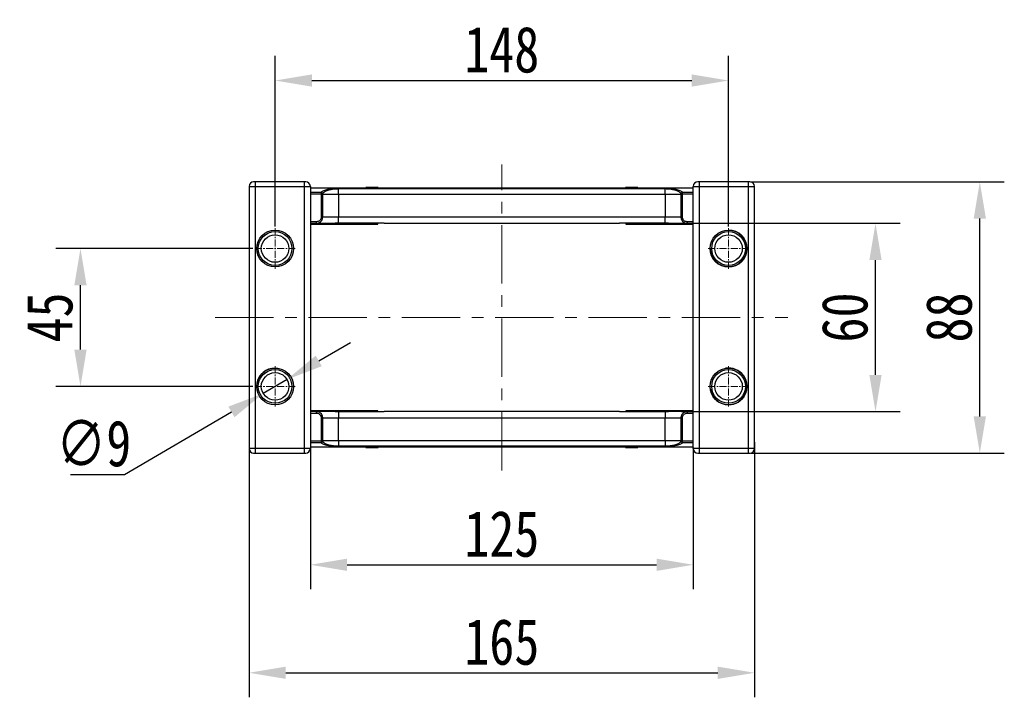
# Model space of a CAD drawing. Header units: millimetres. Extents: x -1637 to 445, y 81 to 1539.
# Tile 3 of 52: x -1391 to -1070, y 379 to 600. Entities that reach past the tile are written whole.
import ezdxf

# ---------------------------------------------------------------- set-up
doc = ezdxf.new("R2010")
doc.units = ezdxf.units.MM
doc.linetypes.add('CENTER', pattern=[0.6, 0.375, -0.075, 0.075, -0.075])
doc.linetypes.add('CENTERX2', pattern=[20.32, 12.7, -2.54, 2.54, -2.54])
doc.styles.get("Standard").update_dxf_attribs({"font": '仿宋_GB2312.ttf', "width": 0.8})
doc.dimstyles.new('ISO-60.1', dxfattribs={"dimtxt": 15, "dimasz": 12, "dimexe": 8, "dimexo": 0.625, "dimgap": 2.5, "dimtad": 1, "dimdsep": 46, "dimtxsty": 'Standard', "dimcen": 2.5, "dimadec": 0, "dimazin": 0, "dimtfac": 1, "dimtmove": 0, "dimatfit": 3, "dimfxl": 0, "dimarcsym": 0})
doc.dimstyles.new('副本 ISO-60.1', dxfattribs={"dimtxt": 15, "dimasz": 12, "dimexe": 8, "dimexo": 0.625, "dimgap": 2.5, "dimtad": 1, "dimtoh": 1, "dimdsep": 46, "dimtxsty": 'Standard', "dimcen": 2.5, "dimadec": 0, "dimazin": 0, "dimtfac": 1, "dimtmove": 0, "dimatfit": 3, "dimfxl": 0, "dimarcsym": 0})

# ---------------------------------------------------------------- blocks, each defined once
blk = doc.blocks.new('*D3509')
at = {"color": 0, "lineweight": -2}
for p, q in [((-1315.19, 525.36), (-1379.5, 525.36)), ((-1371.5, 492.36), (-1371.5, 513.36)), ((-1315.19, 480.36), (-1379.5, 480.36))]:
    blk.add_line(p, q, dxfattribs=at)
at = {"color": 0, "lineweight": 9}
for points in [[(-1373.5, 513.36), (-1369.5, 513.36), (-1371.5, 525.36)], [(-1373.5, 492.36), (-1369.5, 492.36), (-1371.5, 480.36)]]:
    blk.add_solid(points, dxfattribs=at)
at = {"layer": 'Defpoints', "color": 0, "lineweight": 9}
for p in [(-1371.5, 525.36), (-1314.57, 525.36), (-1314.57, 480.36)]:
    blk.add_point(p, dxfattribs=at)
at = {"color": 0, "lineweight": 9, "insert": (-1381.5, 502.86), "char_height": 15, "attachment_point": 5, "rotation": 90}
blk.add_mtext('45', dxfattribs=at)
blk = doc.blocks.new('*D3496')
at = {"color": 0, "lineweight": -2}
for p, q in [((-1293.72, 488.69), (-1283.36, 494.74)), ((-1304.08, 482.63), (-1311.86, 478.09)), ((-1357.08, 451.68), (-1322.22, 472.04)), ((-1374.77, 451.68), (-1357.08, 451.68))]:
    blk.add_line(p, q, dxfattribs=at)
at = {"color": 0, "lineweight": 9}
for points in [[(-1294.73, 490.41), (-1292.71, 486.96), (-1304.08, 482.63)], [(-1323.23, 473.77), (-1321.21, 470.32), (-1311.86, 478.09)]]:
    blk.add_solid(points, dxfattribs=at)
at = {"layer": 'Defpoints', "color": 0, "lineweight": 9}
for p in [(-1304.08, 482.63), (-1311.86, 478.09)]:
    blk.add_point(p, dxfattribs=at)
at = {"color": 0, "lineweight": 9, "insert": (-1367.17, 461.68), "char_height": 15, "attachment_point": 5}
blk.add_mtext('∅9', dxfattribs=at)
blk = doc.blocks.new('*D3510')
at = {"color": 0, "lineweight": -2}
for p, q in [((-1296.47, 460), (-1296.47, 414.17)), ((-1171.47, 460.48), (-1171.47, 414.17)), ((-1284.47, 422.17), (-1183.47, 422.17))]:
    blk.add_line(p, q, dxfattribs=at)
at = {"color": 0, "lineweight": 9}
for points in [[(-1284.47, 424.17), (-1284.47, 420.17), (-1296.47, 422.17)], [(-1183.47, 424.17), (-1183.47, 420.17), (-1171.47, 422.17)]]:
    blk.add_solid(points, dxfattribs=at)
at = {"layer": 'Defpoints', "color": 0, "lineweight": 9}
for p in [(-1296.47, 460.63), (-1171.47, 461.11), (-1171.47, 422.17)]:
    blk.add_point(p, dxfattribs=at)
at = {"color": 0, "lineweight": 9, "insert": (-1233.97, 432.17), "char_height": 15, "attachment_point": 5}
blk.add_mtext('125', dxfattribs=at)
blk = doc.blocks.new('*D3511')
at = {"color": 0, "lineweight": -2}
for p, q in [((-1316.47, 460.11), (-1316.47, 378.93)), ((-1151.47, 462.14), (-1151.47, 378.93)), ((-1304.47, 386.93), (-1163.47, 386.93))]:
    blk.add_line(p, q, dxfattribs=at)
at = {"color": 0, "lineweight": 9}
for points in [[(-1304.47, 388.93), (-1304.47, 384.93), (-1316.47, 386.93)], [(-1163.47, 388.93), (-1163.47, 384.93), (-1151.47, 386.93)]]:
    blk.add_solid(points, dxfattribs=at)
at = {"layer": 'Defpoints', "color": 0, "lineweight": 9}
for p in [(-1316.47, 460.73), (-1151.47, 462.77), (-1151.47, 386.93)]:
    blk.add_point(p, dxfattribs=at)
at = {"color": 0, "lineweight": 9, "insert": (-1233.97, 396.93), "char_height": 15, "attachment_point": 5}
blk.add_mtext('165', dxfattribs=at)
blk = doc.blocks.new('*D3512')
at = {"color": 0, "lineweight": -2}
for p, q in [((-1307.97, 532.59), (-1307.97, 588.18)), ((-1159.97, 532.59), (-1159.97, 588.18)), ((-1295.97, 580.18), (-1171.97, 580.18))]:
    blk.add_line(p, q, dxfattribs=at)
at = {"color": 0, "lineweight": 9}
for points in [[(-1295.97, 582.18), (-1295.97, 578.18), (-1307.97, 580.18)], [(-1171.97, 582.18), (-1171.97, 578.18), (-1159.97, 580.18)]]:
    blk.add_solid(points, dxfattribs=at)
at = {"layer": 'Defpoints', "color": 0, "lineweight": 9}
for p in [(-1159.97, 580.18), (-1307.97, 531.96), (-1159.97, 531.96)]:
    blk.add_point(p, dxfattribs=at)
at = {"color": 0, "lineweight": 9, "insert": (-1233.97, 590.18), "char_height": 15, "attachment_point": 5}
blk.add_mtext('148', dxfattribs=at)
blk = doc.blocks.new('*D3513')
at = {"color": 0, "lineweight": -2}
for p, q in [((-1175.31, 533.6), (-1103.99, 533.6)), ((-1111.99, 484.13), (-1111.99, 521.6)), ((-1175.31, 472.13), (-1103.99, 472.13))]:
    blk.add_line(p, q, dxfattribs=at)
at = {"color": 0, "lineweight": 9}
for points in [[(-1113.99, 521.6), (-1109.99, 521.6), (-1111.99, 533.6)], [(-1113.99, 484.13), (-1109.99, 484.13), (-1111.99, 472.13)]]:
    blk.add_solid(points, dxfattribs=at)
at = {"layer": 'Defpoints', "color": 0, "lineweight": 9}
for p in [(-1175.94, 533.6), (-1111.99, 533.6), (-1175.94, 472.13)]:
    blk.add_point(p, dxfattribs=at)
at = {"color": 0, "lineweight": 9, "insert": (-1121.99, 502.86), "char_height": 15, "attachment_point": 5, "rotation": 90}
blk.add_mtext('60', dxfattribs=at)
blk = doc.blocks.new('*D3514')
at = {"color": 0, "lineweight": -2}
for p, q in [((-1152.84, 547.13), (-1069.95, 547.13)), ((-1077.95, 470.6), (-1077.95, 535.13)), ((-1152.84, 458.6), (-1069.95, 458.6))]:
    blk.add_line(p, q, dxfattribs=at)
at = {"color": 0, "lineweight": 9}
for points in [[(-1079.95, 535.13), (-1075.95, 535.13), (-1077.95, 547.13)], [(-1079.95, 470.6), (-1075.95, 470.6), (-1077.95, 458.6)]]:
    blk.add_solid(points, dxfattribs=at)
at = {"layer": 'Defpoints', "color": 0, "lineweight": 9}
for p in [(-1153.47, 547.13), (-1077.95, 547.13), (-1153.47, 458.6)]:
    blk.add_point(p, dxfattribs=at)
at = {"color": 0, "lineweight": 9, "insert": (-1087.95, 502.86), "char_height": 15, "attachment_point": 5, "rotation": 90}
blk.add_mtext('88', dxfattribs=at)

msp = doc.modelspace()

# ---------------------------------------------------------------- linework, layer by layer
at = {"color": 1, "linetype": 'CENTERX2', "lineweight": 13, "ltscale": 1.5}
for p, q in [((-1233.969, 452.984), (-1233.969, 552.744)), ((-1327.586, 502.864), (-1140.593, 502.864))]:
    msp.add_line(p, q, dxfattribs=at)
at = {"color": 7, "linetype": 'Continuous', "lineweight": 25}
for p, q in [((-1314.469, 547.128), (-1314.969, 547.128)), ((-1314.469, 547.128), (-1314.469, 545.628)), ((-1298.469, 547.128), (-1314.469, 547.128)), ((-1297.969, 547.128), (-1298.469, 547.128)), ((-1298.469, 547.128), (-1298.469, 545.628)), ((-1169.469, 547.128), (-1169.969, 547.128)), ((-1153.469, 547.128), (-1169.469, 547.128)), ((-1169.469, 545.628), (-1169.469, 547.128)), ((-1153.469, 545.628), (-1153.469, 547.128)), ((-1152.969, 547.128), (-1153.469, 547.128)), ((-1316.469, 545.628), (-1314.469, 545.628)), ((-1316.469, 545.628), (-1316.469, 460.1)), ((-1314.469, 545.628), (-1298.469, 545.628)), ((-1314.469, 545.628), (-1314.469, 460.1)), ((-1298.469, 545.628), (-1296.469, 545.628)), ((-1298.469, 545.628), (-1298.469, 460.1)), ((-1296.469, 545.628), (-1296.469, 460.1)), ((-1171.469, 545.098), (-1296.469, 545.098)), ((-1292.933, 543.682), (-1296.469, 543.682)), ((-1296.469, 543.193), (-1292.933, 543.193)), ((-1292.933, 543.682), (-1292.933, 543.193)), ((-1292.438, 543.225), (-1292.933, 543.193)), ((-1292.933, 543.193), (-1292.93, 543.098)), ((-1292.434, 543.098), (-1292.438, 543.225)), ((-1287.273, 544.894), (-1287.273, 544.934)), ((-1180.666, 544.934), (-1287.273, 544.934)), ((-1287.273, 543.098), (-1287.273, 544.894)), ((-1287.273, 544.894), (-1180.666, 544.894)), ((-1278.369, 545.298), (-1278.369, 545.098)), ((-1278.216, 545.298), (-1278.369, 545.298)), ((-1278.216, 545.098), (-1278.216, 545.298)), ((-1278.197, 545.298), (-1278.216, 545.298)), ((-1278.197, 545.298), (-1278.197, 545.098)), ((-1278.074, 545.298), (-1278.197, 545.298)), ((-1278.074, 545.298), (-1278.074, 545.098)), ((-1277.394, 545.298), (-1278.074, 545.298)), ((-1277.041, 545.298), (-1277.394, 545.298)), ((-1277.394, 545.298), (-1277.394, 545.098)), ((-1277.041, 545.298), (-1277.041, 545.098)), ((-1274.628, 545.298), (-1277.041, 545.298)), ((-1274.628, 545.298), (-1274.628, 545.098)), ((-1274.374, 545.298), (-1274.628, 545.298)), ((-1274.374, 545.298), (-1274.374, 545.098)), ((-1193.565, 545.098), (-1193.565, 545.298)), ((-1193.31, 545.298), (-1193.565, 545.298)), ((-1193.31, 545.298), (-1193.31, 545.098)), ((-1190.898, 545.298), (-1193.31, 545.298)), ((-1190.898, 545.298), (-1190.898, 545.098)), ((-1190.545, 545.298), (-1190.898, 545.298)), ((-1190.545, 545.298), (-1190.545, 545.098)), ((-1189.864, 545.298), (-1190.545, 545.298)), ((-1189.864, 545.298), (-1189.864, 545.098)), ((-1189.742, 545.298), (-1189.864, 545.298)), ((-1189.742, 545.298), (-1189.742, 545.098)), ((-1189.723, 545.298), (-1189.742, 545.298)), ((-1189.723, 545.298), (-1189.723, 545.098)), ((-1189.57, 545.298), (-1189.723, 545.298)), ((-1189.57, 545.298), (-1189.57, 545.098)), ((-1180.666, 544.894), (-1180.666, 544.934)), ((-1180.666, 543.098), (-1180.666, 544.894)), ((-1175.501, 543.225), (-1175.505, 543.098)), ((-1175.006, 543.193), (-1175.501, 543.225)), ((-1175.009, 543.098), (-1175.006, 543.193)), ((-1171.469, 543.682), (-1175.006, 543.682)), ((-1175.006, 543.193), (-1175.006, 543.682)), ((-1175.006, 543.193), (-1171.469, 543.193)), ((-1171.469, 545.628), (-1169.469, 545.628)), ((-1171.469, 460.1), (-1171.469, 545.628)), ((-1169.469, 545.628), (-1153.469, 545.628)), ((-1169.469, 460.1), (-1169.469, 545.628)), ((-1153.469, 460.1), (-1153.469, 545.628)), ((-1153.469, 545.628), (-1151.469, 545.628)), ((-1151.469, 460.1), (-1151.469, 545.628)), ((-1292.93, 543.098), (-1292.93, 535.598)), ((-1292.434, 543.098), (-1292.93, 543.098)), ((-1292.434, 535.598), (-1292.434, 543.098)), ((-1292.434, 543.098), (-1287.273, 543.098)), ((-1287.273, 543.098), (-1287.273, 535.598)), ((-1287.273, 543.098), (-1180.666, 543.098)), ((-1180.666, 543.098), (-1175.505, 543.098)), ((-1180.666, 543.098), (-1180.666, 535.598)), ((-1175.009, 543.098), (-1175.505, 543.098)), ((-1175.505, 543.098), (-1175.505, 535.598)), ((-1175.009, 535.598), (-1175.009, 543.098)), ((-1294.439, 534.098), (-1296.469, 534.098)), ((-1296.469, 533.598), (-1294.439, 533.598)), ((-1294.439, 533.598), (-1294.439, 534.098)), ((-1294.439, 533.598), (-1288.327, 533.598)), ((-1292.434, 535.598), (-1292.93, 535.598)), ((-1287.273, 535.598), (-1292.434, 535.598)), ((-1287.273, 533.598), (-1287.273, 535.598)), ((-1180.666, 535.598), (-1287.273, 535.598)), ((-1272.387, 533.598), (-1287.273, 533.598)), ((-1274.469, 533.295), (-1274.469, 533.598)), ((-1272.362, 533.598), (-1195.577, 533.598)), ((-1180.666, 533.598), (-1195.552, 533.598)), ((-1193.469, 533.598), (-1193.469, 533.295)), ((-1175.505, 535.598), (-1180.666, 535.598)), ((-1180.666, 533.598), (-1180.666, 535.598)), ((-1179.612, 533.598), (-1173.5, 533.598)), ((-1175.009, 535.598), (-1175.505, 535.598)), ((-1173.5, 534.098), (-1173.5, 533.598)), ((-1171.469, 534.098), (-1173.5, 534.098)), ((-1173.5, 533.598), (-1171.469, 533.598)), ((-1296.469, 533.295), (-1274.469, 533.295)), ((-1193.469, 533.295), (-1171.469, 533.295)), ((-1307.969, 486.364), (-1307.025, 486.289)), ((-1274.469, 472.432), (-1296.469, 472.432)), ((-1294.439, 472.13), (-1296.469, 472.13)), ((-1296.469, 471.63), (-1294.439, 471.63)), ((-1294.439, 471.63), (-1294.439, 472.13)), ((-1288.327, 472.13), (-1294.439, 472.13)), ((-1292.93, 470.13), (-1292.434, 470.13)), ((-1292.93, 470.13), (-1292.93, 462.63)), ((-1292.434, 462.63), (-1292.434, 470.13)), ((-1292.434, 470.13), (-1287.273, 470.13)), ((-1287.273, 472.129), (-1287.273, 470.13)), ((-1287.273, 472.129), (-1272.387, 472.129)), ((-1287.273, 462.63), (-1287.273, 470.13)), ((-1287.273, 470.13), (-1180.666, 470.13)), ((-1274.469, 472.129), (-1274.469, 472.432)), ((-1195.577, 472.13), (-1272.362, 472.13)), ((-1195.552, 472.129), (-1180.666, 472.129)), ((-1171.469, 472.432), (-1193.469, 472.432)), ((-1193.469, 472.432), (-1193.469, 472.129)), ((-1180.666, 472.129), (-1180.666, 470.13)), ((-1180.666, 470.13), (-1175.505, 470.13)), ((-1180.666, 462.63), (-1180.666, 470.13)), ((-1173.5, 472.13), (-1179.612, 472.13)), ((-1175.505, 470.13), (-1175.505, 462.63)), ((-1175.505, 470.13), (-1175.009, 470.13)), ((-1175.009, 462.63), (-1175.009, 470.13)), ((-1173.5, 472.13), (-1173.5, 471.63)), ((-1171.469, 472.13), (-1173.5, 472.13)), ((-1173.5, 471.63), (-1171.469, 471.63)), ((-1314.469, 460.1), (-1316.469, 460.1)), ((-1298.469, 460.1), (-1314.469, 460.1)), ((-1314.469, 460.1), (-1314.469, 458.6)), ((-1296.469, 460.1), (-1298.469, 460.1)), ((-1298.469, 460.1), (-1298.469, 458.6)), ((-1292.933, 462.534), (-1296.469, 462.534)), ((-1296.469, 462.045), (-1292.933, 462.045)), ((-1296.469, 460.63), (-1171.469, 460.63)), ((-1292.93, 462.63), (-1292.933, 462.534)), ((-1292.933, 462.534), (-1292.933, 462.045)), ((-1292.933, 462.534), (-1292.438, 462.502)), ((-1292.93, 462.63), (-1292.434, 462.63)), ((-1292.438, 462.502), (-1292.434, 462.63)), ((-1287.273, 462.63), (-1292.434, 462.63)), ((-1287.273, 462.63), (-1287.273, 460.833)), ((-1180.666, 462.63), (-1287.273, 462.63)), ((-1287.273, 460.833), (-1287.273, 460.793)), ((-1180.666, 460.833), (-1287.273, 460.833)), ((-1287.273, 460.793), (-1180.666, 460.793)), ((-1278.369, 460.43), (-1278.369, 460.63)), ((-1278.369, 460.43), (-1278.216, 460.43)), ((-1278.216, 460.43), (-1278.216, 460.63)), ((-1278.216, 460.43), (-1278.197, 460.43)), ((-1278.197, 460.43), (-1278.197, 460.63)), ((-1278.197, 460.43), (-1278.074, 460.43)), ((-1278.074, 460.43), (-1278.074, 460.63)), ((-1278.074, 460.43), (-1277.394, 460.43)), ((-1277.394, 460.43), (-1277.394, 460.63)), ((-1277.394, 460.43), (-1277.041, 460.43)), ((-1277.041, 460.43), (-1277.041, 460.63)), ((-1277.041, 460.43), (-1274.628, 460.43)), ((-1274.628, 460.43), (-1274.628, 460.63)), ((-1274.628, 460.43), (-1274.374, 460.43)), ((-1274.374, 460.63), (-1274.374, 460.43)), ((-1193.565, 460.43), (-1193.565, 460.63)), ((-1193.565, 460.43), (-1193.31, 460.43)), ((-1193.31, 460.43), (-1193.31, 460.63)), ((-1193.31, 460.43), (-1190.898, 460.43)), ((-1190.898, 460.43), (-1190.898, 460.63)), ((-1190.898, 460.43), (-1190.545, 460.43)), ((-1190.545, 460.43), (-1190.545, 460.63)), ((-1190.545, 460.43), (-1189.864, 460.43)), ((-1189.864, 460.43), (-1189.864, 460.63)), ((-1189.864, 460.43), (-1189.742, 460.43)), ((-1189.742, 460.43), (-1189.742, 460.63)), ((-1189.742, 460.43), (-1189.723, 460.43)), ((-1189.723, 460.63), (-1189.723, 460.43)), ((-1189.723, 460.43), (-1189.57, 460.43)), ((-1189.57, 460.43), (-1189.57, 460.63)), ((-1180.666, 462.63), (-1180.666, 460.833)), ((-1175.505, 462.63), (-1180.666, 462.63)), ((-1180.666, 460.833), (-1180.666, 460.793)), ((-1175.505, 462.63), (-1175.009, 462.63)), ((-1175.505, 462.63), (-1175.501, 462.502)), ((-1175.501, 462.502), (-1175.006, 462.534)), ((-1175.006, 462.534), (-1175.009, 462.63)), ((-1171.469, 462.534), (-1175.006, 462.534)), ((-1175.006, 462.045), (-1175.006, 462.534)), ((-1175.006, 462.045), (-1171.469, 462.045)), ((-1169.469, 460.1), (-1171.469, 460.1)), ((-1153.469, 460.1), (-1169.469, 460.1)), ((-1169.469, 458.6), (-1169.469, 460.1)), ((-1153.469, 458.6), (-1153.469, 460.1)), ((-1151.469, 460.1), (-1153.469, 460.1)), ((-1314.969, 458.6), (-1314.469, 458.6)), ((-1314.469, 458.6), (-1298.469, 458.6)), ((-1298.469, 458.6), (-1297.969, 458.6)), ((-1169.969, 458.6), (-1169.469, 458.6)), ((-1169.469, 458.6), (-1153.469, 458.6)), ((-1153.469, 458.6), (-1152.969, 458.6))]:
    msp.add_line(p, q, dxfattribs=at)
at = {"color": 1, "linetype": 'CENTER', "lineweight": 9, "ltscale": 6.096}
for p, q in [((-1307.969, 531.964), (-1307.969, 518.764)), ((-1159.969, 531.964), (-1159.969, 518.764)), ((-1314.569, 525.364), (-1301.369, 525.364)), ((-1166.569, 525.364), (-1153.369, 525.364)), ((-1307.969, 486.964), (-1307.969, 473.764)), ((-1159.969, 486.964), (-1159.969, 473.764)), ((-1314.569, 480.364), (-1301.369, 480.364)), ((-1166.569, 480.364), (-1153.369, 480.364))]:
    msp.add_line(p, q, dxfattribs=at)
at = {"color": 7, "linetype": 'Continuous', "lineweight": 25}
for centre, radius in [((-1307.969, 525.364), 6), ((-1307.969, 525.364), 5.5), ((-1159.969, 525.364), 6), ((-1159.969, 525.364), 5.5), ((-1307.969, 525.364), 4.5), ((-1159.969, 525.364), 4.5), ((-1307.969, 480.364), 6), ((-1307.969, 480.364), 5.5), ((-1159.969, 480.364), 6), ((-1159.969, 480.364), 5.5), ((-1307.969, 480.364), 4.5), ((-1159.969, 480.364), 4.5)]:
    msp.add_circle(centre, radius, dxfattribs=at)
for centre, radius, start, end in [((-1314.969, 545.628), 1.5, 90, 180), ((-1297.969, 545.628), 1.5, 0, 90), ((-1169.969, 545.628), 1.5, 90, 180), ((-1152.969, 545.628), 1.5, 0, 90), ((-1292.943, 543.175), 0.508, 5.70659, 88.89252), ((-1174.996, 543.175), 0.508, 91.10748, 174.29341), ((-1159.969, 525.364), 6, 270, 90), ((-1159.969, 525.364), 6, 180, 270), ((-1307.969, 480.364), 6, 90, 170.94167), ((-1159.969, 480.364), 6, 270, 99.05833), ((-1159.969, 480.364), 6, 189.05833, 270), ((-1314.969, 460.1), 1.5, 180, 270), ((-1297.969, 460.1), 1.5, 270, 0), ((-1292.943, 462.552), 0.508, 271.10748, 354.29341), ((-1174.996, 462.552), 0.508, 185.70659, 268.89252), ((-1169.969, 460.1), 1.5, 180, 270), ((-1152.969, 460.1), 1.5, 270, 0)]:
    msp.add_arc(centre, radius, start, end, dxfattribs=at)
at = {"color": 7, "linetype": 'Continuous', "lineweight": 25, "extrusion": (0, 0, -1)}
for centre, major_axis, start_param, end_param in [((-1273.394, 535.598), (-1.279, 1.932), 3.4039232, 3.4266434), ((-1194.544, 535.598), (1.279, 1.932), 2.8565419, 2.8792622), ((-1273.394, 470.13), (1.279, 1.932), 5.9981346, 6.0208548), ((-1194.544, 470.13), (-1.279, 1.932), 0.2623305, 0.2850507)]:
    msp.add_ellipse(centre, major_axis=major_axis, ratio=0.4054038, start_param=start_param, end_param=end_param, dxfattribs=at)
at = {"color": 7, "linetype": 'Continuous', "lineweight": 25}
for points, knots in [([(-1287.273, 544.934), (-1287.696, 544.925), (-1288.433, 544.908), (-1289.398, 544.816), (-1290.475, 544.673), (-1291.438, 544.47), (-1292.187, 544.219), (-1292.699, 543.973), (-1292.848, 543.788), (-1292.933, 543.682)], [0, 0, 0, 0, 0.1421171, 0.2478145, 0.3536496, 0.5713338, 0.6999123, 0.828503, 1, 1, 1, 1]), ([(-1292.438, 543.225), (-1292.365, 543.366), (-1292.181, 543.719), (-1291.384, 544.203), (-1290.294, 544.547), (-1289.302, 544.737), (-1288.394, 544.86), (-1287.682, 544.882), (-1287.273, 544.894)], [0, 0, 0, 0, 0.1685696, 0.4225622, 0.6411057, 0.7485672, 0.8558274, 1, 1, 1, 1]), ([(-1175.006, 543.682), (-1175.091, 543.788), (-1175.239, 543.973), (-1175.752, 544.219), (-1176.501, 544.47), (-1177.464, 544.673), (-1178.54, 544.816), (-1179.506, 544.908), (-1180.243, 544.925), (-1180.666, 544.934)], [0, 0, 0, 0, 0.171497, 0.3000877, 0.4286662, 0.6463504, 0.7521855, 0.8578829, 1, 1, 1, 1]), ([(-1180.666, 544.894), (-1180.257, 544.882), (-1179.545, 544.86), (-1178.637, 544.737), (-1177.645, 544.547), (-1176.549, 544.203), (-1175.804, 543.735), (-1175.558, 543.385), (-1175.507, 543.244), (-1175.501, 543.225)], [0, 0, 0, 0, 0.14416046, 0.25141161, 0.358864, 0.57738906, 0.8313602, 0.97838702, 1, 1, 1, 1]), ([(-1292.93, 535.598), (-1292.937, 535.49), (-1292.955, 535.214), (-1293.133, 534.793), (-1293.474, 534.409), (-1293.928, 534.148), (-1294.269, 534.114), (-1294.439, 534.098)], [0, 0, 0, 0, 0.1369171, 0.3517136, 0.5676407, 0.7838231, 1, 1, 1, 1]), ([(-1294.439, 533.598), (-1294.213, 533.62), (-1293.76, 533.665), (-1293.156, 534.013), (-1292.703, 534.525), (-1292.467, 535.086), (-1292.443, 535.454), (-1292.434, 535.598)], [0, 0, 0, 0, 0.21599369, 0.43201203, 0.64792059, 0.86289952, 1, 1, 1, 1]), ([(-1287.273, 533.598), (-1287.61, 533.598), (-1287.962, 533.598), (-1288.313, 533.598), (-1288.327, 533.598)], [0, 0, 0, 0, 0.9581938, 1, 1, 1, 1]), ([(-1272.362, 533.598), (-1272.366, 533.598), (-1272.377, 533.598), (-1272.388, 533.598), (-1272.395, 533.598)], [0, 0, 0, 0, 0.3475426, 1, 1, 1, 1]), ([(-1195.541, 533.598), (-1195.541, 533.598), (-1195.553, 533.598), (-1195.566, 533.598), (-1195.577, 533.598)], [0, 0, 0, 0, 0.06322412, 1, 1, 1, 1]), ([(-1179.612, 533.598), (-1179.626, 533.598), (-1179.977, 533.598), (-1180.329, 533.598), (-1180.666, 533.598)], [0, 0, 0, 0, 0.0418062, 1, 1, 1, 1]), ([(-1175.505, 535.598), (-1175.483, 535.374), (-1175.439, 534.927), (-1175.097, 534.33), (-1174.593, 533.877), (-1174.028, 533.633), (-1173.651, 533.608), (-1173.5, 533.598)], [0, 0, 0, 0, 0.2132158, 0.4262438, 0.6399029, 0.8548909, 1, 1, 1, 1]), ([(-1173.5, 534.098), (-1173.614, 534.105), (-1173.897, 534.124), (-1174.322, 534.307), (-1174.701, 534.647), (-1174.959, 535.094), (-1174.992, 535.43), (-1175.009, 535.598)], [0, 0, 0, 0, 0.1452268, 0.3603998, 0.5741389, 0.7870548, 1, 1, 1, 1]), ([(-1292.434, 470.13), (-1292.456, 470.353), (-1292.5, 470.8), (-1292.842, 471.397), (-1293.346, 471.85), (-1293.911, 472.094), (-1294.287, 472.119), (-1294.439, 472.13)], [0, 0, 0, 0, 0.2132158, 0.4262438, 0.6399029, 0.8548909, 1, 1, 1, 1]), ([(-1294.439, 471.63), (-1294.325, 471.622), (-1294.042, 471.603), (-1293.617, 471.42), (-1293.237, 471.08), (-1292.98, 470.633), (-1292.947, 470.297), (-1292.93, 470.13)], [0, 0, 0, 0, 0.1452268, 0.3603998, 0.5741389, 0.7870548, 1, 1, 1, 1]), ([(-1288.327, 472.13), (-1288.313, 472.13), (-1287.962, 472.13), (-1287.61, 472.129), (-1287.273, 472.129)], [0, 0, 0, 0, 0.0418062, 1, 1, 1, 1]), ([(-1272.398, 472.129), (-1272.398, 472.129), (-1272.385, 472.13), (-1272.373, 472.13), (-1272.362, 472.13)], [0, 0, 0, 0, 0.0632241, 1, 1, 1, 1]), ([(-1195.577, 472.13), (-1195.573, 472.13), (-1195.562, 472.13), (-1195.551, 472.129), (-1195.544, 472.129)], [0, 0, 0, 0, 0.3475426, 1, 1, 1, 1]), ([(-1180.666, 472.129), (-1180.329, 472.129), (-1179.977, 472.13), (-1179.626, 472.13), (-1179.612, 472.13)], [0, 0, 0, 0, 0.9581938, 1, 1, 1, 1]), ([(-1173.5, 472.13), (-1173.726, 472.107), (-1174.179, 472.063), (-1174.782, 471.715), (-1175.236, 471.203), (-1175.472, 470.641), (-1175.496, 470.273), (-1175.505, 470.13)], [0, 0, 0, 0, 0.21599369, 0.43201203, 0.64792059, 0.86289952, 1, 1, 1, 1]), ([(-1175.009, 470.13), (-1175.002, 470.237), (-1174.984, 470.513), (-1174.806, 470.935), (-1174.464, 471.318), (-1174.011, 471.579), (-1173.67, 471.613), (-1173.5, 471.63)], [0, 0, 0, 0, 0.1369171, 0.3517136, 0.5676407, 0.7838231, 1, 1, 1, 1]), ([(-1292.933, 462.045), (-1292.848, 461.939), (-1292.699, 461.755), (-1292.187, 461.508), (-1291.438, 461.257), (-1290.475, 461.055), (-1289.398, 460.911), (-1288.433, 460.819), (-1287.696, 460.803), (-1287.273, 460.793)], [0, 0, 0, 0, 0.171497, 0.3000877, 0.4286662, 0.6463504, 0.7521855, 0.8578829, 1, 1, 1, 1]), ([(-1287.273, 460.833), (-1287.682, 460.846), (-1288.394, 460.867), (-1289.302, 460.99), (-1290.293, 461.18), (-1291.39, 461.524), (-1292.135, 461.993), (-1292.381, 462.342), (-1292.431, 462.484), (-1292.438, 462.502)], [0, 0, 0, 0, 0.1441605, 0.2514116, 0.358864, 0.5773891, 0.8313602, 0.978387, 1, 1, 1, 1]), ([(-1175.501, 462.502), (-1175.574, 462.361), (-1175.758, 462.008), (-1176.555, 461.525), (-1177.645, 461.18), (-1178.637, 460.99), (-1179.545, 460.867), (-1180.257, 460.846), (-1180.666, 460.833)], [0, 0, 0, 0, 0.1685696, 0.4225622, 0.6411057, 0.7485672, 0.8558274, 1, 1, 1, 1]), ([(-1180.666, 460.793), (-1180.243, 460.803), (-1179.506, 460.819), (-1178.54, 460.911), (-1177.464, 461.055), (-1176.501, 461.257), (-1175.752, 461.508), (-1175.239, 461.755), (-1175.091, 461.939), (-1175.006, 462.045)], [0, 0, 0, 0, 0.1421171, 0.2478145, 0.3536496, 0.5713338, 0.6999123, 0.828503, 1, 1, 1, 1])]:
    msp.add_open_spline(points, degree=3, knots=knots, dxfattribs=at)

# ---------------------------------------------------------------- dimensions: what is measured, and where the dimension line sits
at = {"color": 5, "lineweight": 9}
for base, p1, p2, picture, middle in [((-1159.969, 580.181), (-1307.969, 531.964), (-1159.969, 531.964), '*D3512', (-1233.969, 590.181)), ((-1151.469, 386.928), (-1316.469, 460.734), (-1151.469, 462.768), '*D3511', (-1233.969, 396.928)), ((-1171.469, 422.172), (-1296.469, 460.63), (-1171.469, 461.106), '*D3510', (-1233.969, 432.172))]:
    dim = msp.add_linear_dim(base=base, p1=p1, p2=p2, dimstyle='ISO-60.1', dxfattribs=at)
    dim.commit()
    dim.dimension.update_dxf_attribs({"geometry": picture, "text_midpoint": middle})
for base, p1, p2, text, picture, middle in [((-1077.948, 547.128), (-1153.469, 458.6), (-1153.469, 547.128), '88', '*D3514', (-1087.948, 502.864)), ((-1111.994, 533.598), (-1175.94, 472.13), (-1175.94, 533.598), '60', '*D3513', (-1121.994, 502.864))]:
    dim = msp.add_linear_dim(base=base, p1=p1, p2=p2, angle=270, text=text, dimstyle='ISO-60.1', dxfattribs=at)
    dim.commit()
    dim.dimension.update_dxf_attribs({"geometry": picture, "text_midpoint": middle})
dim = msp.add_linear_dim(base=(-1371.497, 525.364), p1=(-1314.569, 480.364), p2=(-1314.569, 525.364), angle=270, dimstyle='ISO-60.1', dxfattribs=at)
dim.commit()
dim.dimension.update_dxf_attribs({"geometry": '*D3509', "text_midpoint": (-1381.497, 502.864)})
dim = msp.add_diameter_dim_2p(p1=(-1304.084, 482.633), p2=(-1311.855, 478.094), dimstyle='副本 ISO-60.1', dxfattribs=at)
dim.commit()
dim.dimension.update_dxf_attribs({"geometry": '*D3496', "text_midpoint": (-1367.174, 451.684), "dimtype": 163})

doc.saveas('drawing.dxf')
